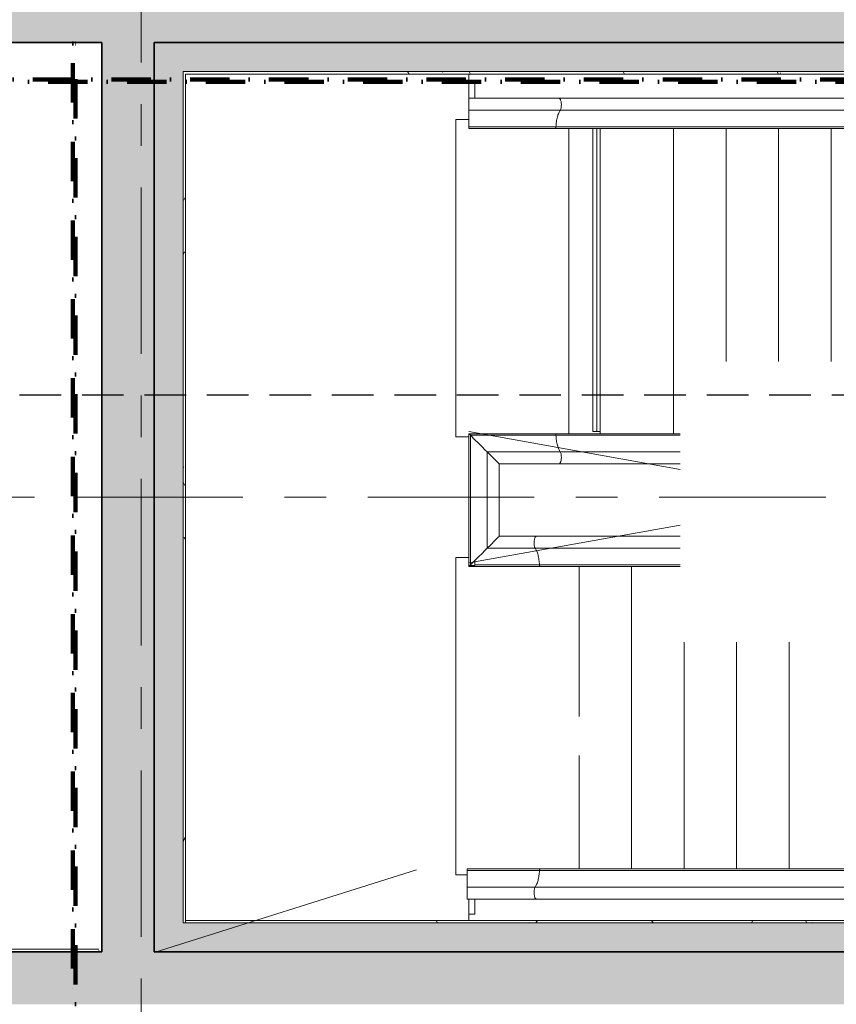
# Model space of a CAD drawing. Extents: x 2820 to 91013, y 1478 to 38178.
# Tile 62 of 182: x 37054 to 40167, y 17395 to 21149. Entities that reach past the tile are written whole.
import ezdxf

# ---------------------------------------------------------------- set-up
doc = ezdxf.new("R2010")
doc.units = 0
doc.header["$LTSCALE"] = 50
for name, pattern in [('HIDDEN2', [4.7625, 3.175, -1.5875]), ('Onderlegger 2e verdieping$0$brandscheiding 2', [6, 0, -1.5, 3, -1.5]), ('Onderlegger 2e verdieping$0$stramien', [22.225, 12.7, -3.175, 3.175, -3.175])]:
    doc.linetypes.add(name, pattern=pattern)
doc.layers.get('0').update_dxf_attribs({"linetype": 'CONTINUOUS'})
doc.layers.add('IWTEKST', color=2, linetype='CONTINUOUS')
for name, color, linetype, lineweight in [('Onderlegger 2e verdieping$0$A-DETL', 8, 'CONTINUOUS', 18), ('Onderlegger 2e verdieping$0$A-DETL-MBND', 8, 'CONTINUOUS', 18), ('Onderlegger 2e verdieping$0$A-EQPM', 8, 'CONTINUOUS', 18), ('Onderlegger 2e verdieping$0$A-FLOR-OTLN', 8, 'CONTINUOUS', 18), ('Onderlegger 2e verdieping$0$A-GENM', 8, 'CONTINUOUS', 18), ('Onderlegger 2e verdieping$0$A-WALL', 8, 'CONTINUOUS', 25), ('Onderlegger 2e verdieping$0$A-WALL-PATT', 8, 'CONTINUOUS', 50), ('Onderlegger 2e verdieping$0$I-WALL', 8, 'CONTINUOUS', 25), ('Onderlegger 2e verdieping$0$S-GRID', 8, 'CONTINUOUS', 18)]:
    doc.layers.add(name, color=color, linetype=linetype, lineweight=lineweight)
pattern_1 = [(0, (0, 0), (406.4, 101.6), [33.528, -271.272, 33.528, -271.272, -1625.6]), (0, (0, 0), (406.4, 101.6), [-609.6, 33.528, -576.072, 33.528, -271.272, -711.2]), (0, (0, 0), (406.4, 101.6), [-1524, 33.528, -169.672, 33.528, -474.472]), (120, (152.4, 50.8), (-291.18818, 301.15272), [33.528, -271.272, 33.528, -271.272, -1625.6]), (120, (152.4, 50.8), (-291.18818, 301.15272), [-609.6, 33.528, -576.072, 33.528, -271.272, -711.2]), (120, (152.4, 50.8), (-291.18818, 301.15272), [-1524, 33.528, -169.672, 33.528, -474.472]), (240, (203.2, 254), (-115.21182, -402.75272), [33.528, -271.272, 33.528, -271.272, -1625.6]), (240, (203.2, 254), (-115.21182, -402.75272), [-609.6, 33.528, -576.072, 33.528, -271.272, -711.2]), (240, (203.2, 254), (-115.21182, -402.75272), [-1524, 33.528, -169.672, 33.528, -474.472])]

# ---------------------------------------------------------------- blocks, each defined once
blk = doc.blocks.new('Onderlegger 2e verdieping$0$34_leuning zijkant betontrap trappenhuis westgevel staandaard links - 24_betontrap trappenhuis 3500 hoog-2949909-Plotview 2e Verdieping - schaal 1 op 100')
at = {"layer": 'Onderlegger 2e verdieping$0$A-EQPM'}
for p, q in [((-601.3, 3), (-879.7, 3)), ((-879.7, 3), (-879.7, -2.8)), ((1398.7, 3), (-601.3, 3)), ((1927.6, 3), (1398.7, 3)), ((1924.7, 0), (1923.4, -1.3)), ((1927.6, -170), (1927.6, 3)), ((-603.9, -2.8), (-879.7, -2.8)), ((-879.7, -2.8), (-879.7, -66.7)), ((1396.1, -2.8), (-603.9, -2.8)), ((1921.8, -2.8), (1396.1, -2.8)), ((1923.3, -1.3), (1921.9, -2.8)), ((1921.9, -2.8), (1923.3, -1.3)), ((1921.9, -170), (1921.9, -2.8)), ((-879.7, -66.7), (-620.7, -66.7)), ((-879.7, -66.7), (-879.7, -111.9)), ((-620.7, -66.7), (1379.3, -66.7)), ((1379.3, -66.7), (1857.9, -66.7)), ((1849.9, -74.8), (1844.9, -79.7)), ((1844.9, -79.7), (1849.9, -74.8)), ((1854.3, -70.4), (1849.9, -74.7)), ((1849.9, -74.7), (1854.3, -70.4)), ((1857.9, -66.7), (1854.3, -70.3)), ((1858, -66.7), (1858, -170)), ((-879.7, -111.9), (-615.1, -111.9)), ((-872.4, -170), (-872.4, -111.8)), ((-850.4, -111.8), (-850.4, -170)), ((-615.1, -111.9), (1384.9, -111.9)), ((1384.9, -111.9), (1812.7, -111.9)), ((1812.8, -111.8), (1812.8, -170)), ((1813, -111.6), (1812.9, -111.7)), ((1824.2, -100.5), (1820, -104.6)), ((1829, -95.7), (1824.2, -100.4)), ((1834.2, -90.4), (1829, -95.6)), ((1839.6, -85), (1834.2, -90.4)), ((1844.9, -79.7), (1839.6, -85)), ((1839.6, -85), (1844.9, -79.7)), ((-872.4, -170), (-850.4, -170)), ((1858, -170), (1812.8, -170)), ((1921.9, -170), (1858, -170)), ((1927.6, -170), (1921.9, -170))]:
    blk.add_line(p, q, dxfattribs=at)
at = {"layer": 'Onderlegger 2e verdieping$0$A-EQPM', "flags": 128}
for points in [[(1923.4, -1.3), (1924.7, 0), (1925.8, 1.2)], [(1927.6, 3), (1927.6, 3), (1927.4, 2.7), (1926.8, 2.1), (1925.9, 1.2), (1924.7, 0.1)], [(1921.8, -2.8), (1906, -18.6), (1891.1, -33.5), (1877.8, -46.8), (1866.6, -58), (1858, -66.7)], [(1877.7, -46.9), (1891.1, -33.6), (1905.9, -18.7), (1921.8, -2.8)], [(1812.8, -111.8), (1813, -111.7), (1814.2, -110.4), (1816.6, -108), (1820, -104.7), (1824.2, -100.5), (1829, -95.7), (1834.2, -90.4), (1839.6, -85)]]:
    blk.add_lwpolyline(points, dxfattribs=at)
at = {"layer": 'Onderlegger 2e verdieping$0$A-EQPM'}
for points in [[(-603.9, -2.8), (-603.9, -2.3), (-603.7, -1.2), (-603.4, 0.3), (-603, 1.5), (-602.4, 2.4), (-601.8, 2.9), (-601.4, 3), (-601.2, 3)], [(1396.1, -2.8), (1396.1, -2.3), (1396.3, -1.2), (1396.6, 0.3), (1397, 1.5), (1397.6, 2.4), (1398.2, 2.9), (1398.6, 3), (1398.8, 3)], [(-620.7, -66.7), (-618.4, -63.7), (-614.2, -56.2), (-609, -41), (-605.4, -22.8), (-604.2, -9.5), (-603.9, -2.8)], [(1379.3, -66.7), (1381.6, -63.7), (1385.9, -56.2), (1391, -41), (1394.6, -22.8), (1395.8, -9.5), (1396.1, -2.8)]]:
    blk.add_open_spline(points, degree=3, dxfattribs=at)
for points in [[(-615.1, -111.9), (-615.3, -111.9), (-616.2, -111.8), (-617.8, -111.1), (-620, -108.6), (-621.8, -104.8), (-623.7, -98.3), (-624.9, -88.2), (-624.1, -77.8), (-622.4, -70.8), (-621.3, -67.9), (-620.7, -66.7)], [(1384.9, -111.9), (1384.7, -111.9), (1383.8, -111.8), (1382.2, -111.1), (1380, -108.6), (1378.2, -104.8), (1376.3, -98.3), (1375.1, -88.2), (1375.9, -77.8), (1377.5, -70.8), (1378.7, -67.9), (1379.3, -66.7)]]:
    blk.add_open_spline(points, degree=3, knots=[0.2745849, 0.2745849, 0.2745849, 0.2745849, 0.2857143, 0.3571429, 0.4285714, 0.5, 0.5714286, 0.7142857, 0.8571429, 0.9285714, 1, 1, 1, 1], dxfattribs=at)
blk = doc.blocks.new('Onderlegger 2e verdieping$0$34_leuning betontrap trappenhuis westgevel standaard rechts - 24_betontrap trappenhuis 3500 hoog-V4-Plotview 2e Verdieping - schaal 1 op 100')
at = {"layer": 'Onderlegger 2e verdieping$0$A-EQPM'}
for p, q in [((1921.9, 2.8), (1921.9, 497.2)), ((1927.7, -3), (1927.7, 503)), ((1839.7, 415), (1834.3, 409.6)), ((1858, 433.3), (1858, 66.7)), ((-757.6, 388.2), (-757.5, 388.1)), ((-757.5, 111.9), (-757.5, 388.1)), ((1812.8, 388.1), (1812.8, 111.9)), ((1813, 388.3), (1812.9, 388.2)), ((1824.1, 399.5), (1820, 395.3)), ((1829, 404.3), (1824.2, 399.5)), ((1834.2, 409.5), (1829, 404.3)), ((-757.7, 111.7), (-757.6, 111.8)), ((-757.6, 111.8), (-757.7, 111.7)), ((-615.1, 111.9), (-757.5, 111.9)), ((-68, 111.9), (-615.1, 111.9)), ((1384.9, 111.9), (1032, 111.9)), ((1812.8, 111.9), (1384.9, 111.9)), ((1812.9, 111.8), (1813, 111.7)), ((1813, 111.7), (1812.9, 111.8)), ((1820, 104.7), (1824.2, 100.5)), ((1824.2, 100.5), (1829, 95.7)), ((1829, 95.7), (1824.2, 100.5)), ((1829, 95.7), (1834.3, 90.4)), ((1834.2, 90.5), (1829, 95.7)), ((1834.3, 90.4), (1839.7, 85)), ((1839.7, 85), (1834.3, 90.4)), ((1845, 79.7), (1839.7, 85)), ((1849.9, 74.8), (1845, 79.7)), ((-620.7, 66.7), (-802.7, 66.7)), ((-68, 66.7), (-620.7, 66.7)), ((1379.3, 66.7), (1032, 66.7)), ((1857.9, 66.7), (1379.3, 66.7)), ((1854.3, 70.4), (1849.9, 74.8)), ((1857.9, 66.8), (1854.3, 70.3)), ((-850.4, 2.8), (-603.9, 2.8)), ((-603.9, 2.8), (-68, 2.8)), ((1032, 2.8), (1396.1, 2.8)), ((1396.1, 2.8), (1921.8, 2.8)), ((1923.4, 1.3), (1921.9, 2.8)), ((-872.3, -3), (-601.3, -3)), ((-601.3, -3), (-68, -3)), ((1032, -3), (1398.7, -3)), ((1398.7, -3), (1927.7, -3))]:
    blk.add_line(p, q, dxfattribs=at)
at = {"layer": 'Onderlegger 2e verdieping$0$A-EQPM', "flags": 128}
for points in [[(1921.9, 497.2), (1906, 481.3), (1891.1, 466.4), (1877.8, 453.1), (1866.6, 441.9), (1858, 433.3)], [(1927.7, 503), (1927.7, 503), (1927.4, 502.7), (1926.8, 502.1), (1925.9, 501.2), (1924.7, 500), (1923.4, 498.7), (1921.9, 497.2)], [(1858, 433.3), (1854.3, 429.6), (1849.9, 425.2), (1845, 420.3), (1839.7, 415)], [(1839.7, 85), (1845, 79.7), (1849.9, 74.8), (1854.3, 70.3), (1858, 66.7)], [(1858, 66.7), (1866.6, 58.1), (1877.8, 46.9), (1891.1, 33.6), (1906, 18.7), (1921.9, 2.8)], [(1921.8, 2.9), (1906, 18.7), (1891.1, 33.6), (1877.8, 46.9), (1866.6, 58.1), (1858, 66.7)], [(1921.9, 2.8), (1923.4, 1.3), (1924.7, 0), (1925.9, -1.2), (1926.8, -2.1), (1927.4, -2.7), (1927.7, -3), (1927.7, -3)], [(1927.4, -2.7), (1926.8, -2.1), (1925.9, -1.2), (1924.7, 0), (1923.4, 1.3)]]:
    blk.add_lwpolyline(points, dxfattribs=at)
at = {"layer": 'Onderlegger 2e verdieping$0$A-EQPM'}
for points in [[(-620.7, 66.7), (-621.3, 67.9), (-622.4, 70.8), (-624.1, 77.8), (-624.9, 88.2), (-623.7, 98.3), (-621.8, 104.8), (-620.1, 108.3), (-618.6, 110.2), (-617.5, 111.1), (-616.7, 111.6), (-615.9, 111.8), (-615.4, 111.9), (-615.1, 111.9)], [(1379.3, 66.7), (1378.7, 67.9), (1377.5, 70.8), (1375.9, 77.8), (1375.1, 88.2), (1376.3, 98.3), (1378.2, 104.8), (1379.9, 108.3), (1381.4, 110.2), (1382.5, 111.1), (1383.3, 111.6), (1384.1, 111.8), (1384.6, 111.9), (1384.9, 111.9)]]:
    blk.add_open_spline(points, degree=3, knots=[0, 0, 0, 0, 0.0714286, 0.1428571, 0.2857143, 0.4285714, 0.5, 0.5714286, 0.625, 0.6517857, 0.6785714, 0.7053571, 0.7254151, 0.7254151, 0.7254151, 0.7254151], dxfattribs=at)
for points in [[(-603.9, 2.8), (-604.2, 9.5), (-605.4, 22.8), (-609, 41), (-614.2, 56.2), (-618.4, 63.7), (-620.7, 66.7)], [(1396.1, 2.8), (1395.8, 9.5), (1394.6, 22.8), (1391, 41), (1385.9, 56.2), (1381.6, 63.7), (1379.3, 66.7)], [(-601.2, -3), (-601.4, -3), (-601.8, -2.9), (-602.4, -2.4), (-603, -1.5), (-603.4, -0.3), (-603.7, 1.2), (-603.9, 2.3), (-603.9, 2.8)], [(1398.8, -3), (1398.6, -3), (1398.2, -2.9), (1397.6, -2.4), (1397, -1.5), (1396.6, -0.3), (1396.3, 1.2), (1396.1, 2.3), (1396.1, 2.8)]]:
    blk.add_open_spline(points, degree=3, dxfattribs=at)
blk = doc.blocks.new('Onderlegger 2e verdieping$0$34_leuning betontrap trappenhuis westgevel standaard links - 24_betontrap trappenhuis 3500 hoog-V5-Plotview 2e Verdieping - schaal 1 op 100')
at = {"layer": 'Onderlegger 2e verdieping$0$A-EQPM'}
for p, q in [((-1072.3, 503), (-1072.3, -3)), ((-1066.6, 497.2), (-1068, 498.7)), ((-1066.6, 497.2), (-1066.6, 2.8)), ((1705.6, 480.9), (1705.6, 500)), ((1724.7, 500), (1705.6, 500)), ((1721.9, 2.8), (1721.9, 497.2)), ((1727.7, -3), (1727.7, 503)), ((-989.6, 420.3), (-994.6, 425.2)), ((-984.4, 415), (-989.6, 420.3)), ((-978.9, 409.6), (-984.3, 415)), ((1658, 433.3), (1658, 66.7)), ((-973.8, 404.4), (-978.9, 409.6)), ((-968.9, 399.5), (-973.7, 404.3)), ((-964.7, 395.3), (-968.9, 399.5)), ((-961.4, 392), (-964.7, 395.3)), ((-959, 389.6), (-961.3, 392)), ((-957.5, 111.9), (-957.5, 388.1)), ((1612.8, 388.1), (1612.8, 111.9)), ((-994.6, 74.8), (-989.6, 79.7)), ((-989.6, 79.7), (-994.6, 74.8)), ((-989.6, 79.7), (-984.4, 85)), ((-984.4, 85), (-989.6, 79.7)), ((-984.3, 85), (-978.9, 90.4)), ((-978.9, 90.4), (-984.3, 85)), ((-973.7, 95.7), (-978.9, 90.4)), ((-978.9, 90.4), (-973.8, 95.6)), ((-973.7, 95.7), (-968.9, 100.5)), ((-969, 100.4), (-973.7, 95.7)), ((-968.9, 100.5), (-964.7, 104.7)), ((-964.7, 104.7), (-968.9, 100.5)), ((-964.7, 104.7), (-961.4, 108)), ((-961.4, 108), (-964.7, 104.7)), ((-961.3, 108), (-959, 110.4)), ((-959, 110.4), (-961.3, 108)), ((-615.1, 111.9), (-957.5, 111.9)), ((-176.7, 111.9), (-615.1, 111.9)), ((1384.9, 111.9), (923.3, 111.9)), ((1612.8, 111.9), (1384.9, 111.9)), ((1614.3, 110.4), (1616.7, 108)), ((1616.7, 108), (1614.3, 110.4)), ((1616.7, 108), (1620, 104.7)), ((1620, 104.7), (1616.7, 108)), ((1620, 104.7), (1624.2, 100.5)), ((1624.2, 100.5), (1620, 104.7)), ((1624.2, 100.5), (1629, 95.7)), ((1629, 95.7), (1624.2, 100.5)), ((1629, 95.7), (1634.3, 90.4)), ((1634.3, 90.4), (1629, 95.7)), ((1634.3, 90.4), (1639.7, 85)), ((1639.7, 85), (1634.3, 90.4)), ((1645, 79.7), (1639.7, 85)), ((1649.9, 74.8), (1645, 79.7)), ((-620.7, 66.7), (-1002.7, 66.7)), ((-176.7, 66.7), (-620.7, 66.7)), ((1379.3, 66.7), (923.3, 66.7)), ((1658, 66.7), (1379.3, 66.7)), ((1654.3, 70.4), (1649.9, 74.8)), ((1658, 66.7), (1654.3, 70.3)), ((-1068, 1.3), (-1066.6, 2.7)), ((-1066.6, 2.7), (-1068, 1.3)), ((-1066.6, 2.8), (-603.9, 2.8)), ((-603.9, 2.8), (-176.7, 2.8)), ((923.3, 2.8), (1396.1, 2.8)), ((1396.1, 2.8), (1721.9, 2.8)), ((1723.4, 1.3), (1721.9, 2.8)), ((-1072.3, -3), (-601.3, -3)), ((-601.3, -3), (-176.7, -3)), ((923.3, -3), (1398.7, -3)), ((1398.7, -3), (1727.7, -3))]:
    blk.add_line(p, q, dxfattribs=at)
at = {"layer": 'Onderlegger 2e verdieping$0$A-EQPM', "flags": 128}
for points in [[(-1035.8, 466.4), (-1050.7, 481.3), (-1066.6, 497.2)], [(1721.9, 497.2), (1706, 481.3), (1691.1, 466.4), (1677.8, 453.1), (1666.6, 441.9), (1658, 433.3)], [(1727.7, 503), (1727.7, 503), (1727.4, 502.7), (1726.8, 502.1), (1725.9, 501.2), (1724.7, 500), (1723.4, 498.7), (1721.9, 497.2)], [(1658, 433.3), (1654.3, 429.6), (1649.9, 425.2), (1645, 420.3), (1639.7, 415), (1634.3, 409.6), (1629, 404.3), (1624.2, 399.5), (1620, 395.3), (1616.7, 392), (1614.3, 389.6), (1613, 388.3), (1612.9, 388.2)], [(-957.6, 388.2), (-957.7, 388.3), (-959, 389.6)], [(-959, 110.4), (-957.7, 111.7), (-957.6, 111.8)], [(-957.6, 111.8), (-957.7, 111.7), (-959, 110.4)], [(1612.9, 111.8), (1613, 111.7), (1614.3, 110.4)], [(1614.3, 110.4), (1613, 111.7), (1612.9, 111.8)], [(1639.7, 85), (1645, 79.7), (1649.9, 74.8), (1654.3, 70.3), (1658, 66.7)], [(1658, 66.7), (1666.6, 58.1), (1677.8, 46.9), (1691.1, 33.6), (1706, 18.7), (1721.9, 2.8)], [(1721.9, 2.8), (1706, 18.7), (1691.1, 33.6), (1677.8, 46.9), (1666.6, 58.1), (1658, 66.7)], [(-1066.6, 2.8), (-1050.7, 18.7), (-1035.8, 33.6)], [(-1035.8, 33.6), (-1050.7, 18.7), (-1066.6, 2.8)], [(1721.9, 2.8), (1723.4, 1.3), (1724.7, 0), (1725.9, -1.2), (1726.8, -2.1), (1727.4, -2.7), (1727.7, -3), (1727.7, -3)], [(1727.4, -2.7), (1726.8, -2.1), (1725.9, -1.2), (1724.7, 0), (1723.4, 1.3)]]:
    blk.add_lwpolyline(points, dxfattribs=at)
at = {"layer": 'Onderlegger 2e verdieping$0$A-EQPM'}
for points in [[(-620.7, 66.7), (-621.3, 67.9), (-622.4, 70.8), (-624.1, 77.8), (-624.9, 88.2), (-623.7, 98.3), (-621.8, 104.8), (-620.1, 108.3), (-618.6, 110.2), (-617.5, 111.1), (-616.7, 111.6), (-615.9, 111.8), (-615.4, 111.9), (-615.1, 111.9)], [(1379.3, 66.7), (1378.7, 67.9), (1377.5, 70.8), (1375.9, 77.8), (1375.1, 88.2), (1376.3, 98.3), (1378.2, 104.8), (1379.9, 108.3), (1381.4, 110.2), (1382.5, 111.1), (1383.3, 111.6), (1384.1, 111.8), (1384.6, 111.9), (1384.9, 111.9)]]:
    blk.add_open_spline(points, degree=3, knots=[0, 0, 0, 0, 0.0714286, 0.1428571, 0.2857143, 0.4285714, 0.5, 0.5714286, 0.625, 0.6517857, 0.6785714, 0.7053571, 0.7254151, 0.7254151, 0.7254151, 0.7254151], dxfattribs=at)
for points in [[(-603.9, 2.8), (-604.2, 9.5), (-605.4, 22.8), (-609, 41), (-614.2, 56.2), (-618.4, 63.7), (-620.7, 66.7)], [(1396.1, 2.8), (1395.8, 9.5), (1394.6, 22.8), (1391, 41), (1385.9, 56.2), (1381.6, 63.7), (1379.3, 66.7)], [(-601.2, -3), (-601.4, -3), (-601.8, -2.9), (-602.4, -2.4), (-603, -1.5), (-603.4, -0.3), (-603.7, 1.2), (-603.9, 2.3), (-603.9, 2.8)], [(1398.8, -3), (1398.6, -3), (1398.2, -2.9), (1397.6, -2.4), (1397, -1.5), (1396.6, -0.3), (1396.3, 1.2), (1396.1, 2.3), (1396.1, 2.8)]]:
    blk.add_open_spline(points, degree=3, dxfattribs=at)
blk = doc.blocks.new('Onderlegger 2e verdieping$0$34_leuning zijkant betontrap trappenhuis westgevel standaard rechts - 24_betontrap trappenhuis 3500 hoog-2963141-Plotview 2e Verdieping - schaal 1 op 100')
at = {"layer": 'Onderlegger 2e verdieping$0$A-EQPM'}
for p, q in [((-601.3, 3), (-1072.5, 3)), ((-1072.4, 2.8), (-1072.4, -170)), ((1398.7, 3), (-601.3, 3)), ((1727.7, 3), (1398.7, 3)), ((1727.7, -2.8), (1727.7, 3)), ((-1069.4, -0.1), (-1068.2, -1.3)), ((-1068.1, -1.4), (-1066.7, -2.8)), ((-1066.7, -2.8), (-1068.1, -1.5)), ((-603.9, -2.8), (-1066.7, -2.8)), ((-1050.7, -18.8), (-1066.6, -2.9)), ((-1066.6, -2.9), (-1066.6, -170)), ((1396.1, -2.8), (-603.9, -2.8)), ((1727.7, -2.8), (1396.1, -2.8)), ((1727.7, -66.7), (1727.7, -2.8)), ((-1002.8, -66.7), (-620.7, -66.7)), ((-1002.7, -170), (-1002.7, -66.8)), ((-1002.7, -66.8), (-999.2, -70.4)), ((-999.1, -70.5), (-994.8, -74.8)), ((-994.6, -74.9), (-989.8, -79.7)), ((-620.7, -66.7), (1379.3, -66.7)), ((1379.3, -66.7), (1727.7, -66.7)), ((1727.7, -111.9), (1727.7, -66.7)), ((-984.5, -85), (-989.7, -79.9)), ((-989.7, -79.9), (-984.5, -85)), ((-984.4, -85.2), (-979.1, -90.4)), ((-979, -90.6), (-973.9, -95.7)), ((-957.6, -111.9), (-615.1, -111.9)), ((-957.5, -170), (-957.5, -112)), ((-615.1, -111.9), (1384.9, -111.9)), ((1384.9, -111.9), (1727.7, -111.9)), ((1705.6, -170), (1705.6, -111.9)), ((1727.6, -111.9), (1727.6, -170)), ((-1066.6, -170), (-1072.4, -170)), ((-1002.7, -170), (-1066.6, -170)), ((-957.5, -170), (-1002.7, -170)), ((1705.6, -170), (1727.6, -170))]:
    blk.add_line(p, q, dxfattribs=at)
at = {"layer": 'Onderlegger 2e verdieping$0$A-EQPM', "flags": 128}
for points in [[(-1072.5, 3), (-1072.5, 2.9), (-1072.2, 2.7), (-1071.6, 2.1), (-1070.7, 1.2), (-1069.5, 0)], [(-1066.6, -2.9), (-1050.8, -18.7), (-1035.9, -33.6), (-1022.6, -46.9), (-1011.4, -58.1), (-1002.8, -66.7)], [(-957.6, -111.9), (-957.7, -111.8), (-959, -110.5), (-961.4, -108.1), (-964.7, -104.8), (-968.9, -100.6), (-973.7, -95.8), (-979, -90.6), (-984.4, -85.2)]]:
    blk.add_lwpolyline(points, dxfattribs=at)
at = {"layer": 'Onderlegger 2e verdieping$0$A-EQPM'}
for points in [[(-603.9, -2.8), (-603.9, -2.3), (-603.7, -1.2), (-603.4, 0.3), (-603, 1.5), (-602.4, 2.4), (-601.8, 2.9), (-601.4, 3), (-601.2, 3)], [(1396.1, -2.8), (1396.1, -2.3), (1396.3, -1.2), (1396.6, 0.3), (1397, 1.5), (1397.6, 2.4), (1398.2, 2.9), (1398.6, 3), (1398.8, 3)], [(-620.7, -66.7), (-618.4, -63.7), (-614.2, -56.2), (-609, -41), (-605.4, -22.8), (-604.2, -9.5), (-603.9, -2.8)], [(1379.3, -66.7), (1381.6, -63.7), (1385.9, -56.2), (1391, -41), (1394.6, -22.8), (1395.8, -9.5), (1396.1, -2.8)]]:
    blk.add_open_spline(points, degree=3, dxfattribs=at)
for points in [[(-615.1, -111.9), (-615.3, -111.9), (-616.2, -111.8), (-617.8, -111.1), (-620, -108.6), (-621.8, -104.8), (-623.7, -98.3), (-624.9, -88.2), (-624.1, -77.8), (-622.4, -70.8), (-621.3, -67.9), (-620.7, -66.7)], [(1384.9, -111.9), (1384.7, -111.9), (1383.8, -111.8), (1382.2, -111.1), (1380, -108.6), (1378.2, -104.8), (1376.3, -98.3), (1375.1, -88.2), (1375.9, -77.8), (1377.5, -70.8), (1378.7, -67.9), (1379.3, -66.7)]]:
    blk.add_open_spline(points, degree=3, knots=[0.2745849, 0.2745849, 0.2745849, 0.2745849, 0.2857143, 0.3571429, 0.4285714, 0.5, 0.5714286, 0.7142857, 0.8571429, 0.9285714, 1, 1, 1, 1], dxfattribs=at)
blk = doc.blocks.new('Onderlegger 2e verdieping$0$41_betontrap natuursteen afwerking - 24_betontrap trappenhuis 3500 hoog-V19-Plotview 2e Verdieping - schaal 1 op 100')
at = {"layer": 'Onderlegger 2e verdieping$0$A-DETL-MBND'}
blk.add_line((-307.6, 22.8), (-307.6, 887.4), dxfattribs=at)
blk = doc.blocks.new('Onderlegger 2e verdieping$0$41_betontrap natuursteen afwerking - 24_betontrap trappenhuis 3500 hoog-V20-Plotview 2e Verdieping - schaal 1 op 100')
at = {"layer": 'Onderlegger 2e verdieping$0$A-DETL-MBND'}
blk.add_line((-307.6, 22.8), (-307.6, 1176.3), dxfattribs=at)
blk = doc.blocks.new('Onderlegger 2e verdieping$0$41_betontrap natuursteen afwerking - 24_betontrap trappenhuis 3500 hoog-V21-Plotview 2e Verdieping - schaal 1 op 100')
at = {"layer": 'Onderlegger 2e verdieping$0$A-DETL-MBND'}
for p, q in [((-307.6, 604.6), (-307.6, 1176.3)), ((-307.6, 22.8), (-307.6, 455.4))]:
    blk.add_line(p, q, dxfattribs=at)
blk = doc.blocks.new('Onderlegger 2e verdieping$0$41_betontrap natuursteen afwerking tussenbordes naar beneden - 24_betontrap trappenhuis 3500 hoog-2916863-Plotview 2e Verdieping - schaal 1 op 100')
at = {"layer": 'Onderlegger 2e verdieping$0$A-DETL-MBND'}
for p, q in [((-577.6, 1210), (-527.7, 1210)), ((-577.6, 1210), (-577.6, 0)), ((-535, 0), (-577.6, 0))]:
    blk.add_line(p, q, dxfattribs=at)
blk = doc.blocks.new('Onderlegger 2e verdieping$0$41_betontrap natuursteen afwerking - 24_betontrap trappenhuis 3500 hoog-V24-Plotview 2e Verdieping - schaal 1 op 100')
at = {"layer": 'Onderlegger 2e verdieping$0$A-EQPM'}
blk.add_line((-307.6, 34.3), (-307.6, 923.1), dxfattribs=at)
blk = doc.blocks.new('Onderlegger 2e verdieping$0$41_betontrap natuursteen afwerking - 24_betontrap trappenhuis 3500 hoog-V25-Plotview 2e Verdieping - schaal 1 op 100')
at = {"layer": 'Onderlegger 2e verdieping$0$A-EQPM'}
blk.add_line((-307.6, 34), (-307.6, 923.1), dxfattribs=at)
blk = doc.blocks.new('Onderlegger 2e verdieping$0$41_betontrap natuursteen afwerking - 24_betontrap trappenhuis 3500 hoog-V26-Plotview 2e Verdieping - schaal 1 op 100')
at = {"layer": 'Onderlegger 2e verdieping$0$A-EQPM'}
blk.add_line((-307.6, 34.1), (-307.6, 923.1), dxfattribs=at)
blk = doc.blocks.new('Onderlegger 2e verdieping$0$41_betontrap natuursteen afwerking - 24_betontrap trappenhuis 3500 hoog-V27-Plotview 2e Verdieping - schaal 1 op 100')
at = {"layer": 'Onderlegger 2e verdieping$0$A-EQPM'}
for p, q in [((-307.6, 34.1), (-307.6, 1198.7)), ((-27.6, 1198.6), (-27.6, 34.2)), ((-27.6, 1190), (-14.3, 1190)), ((-27.6, 1190), (-27.6, 34.2)), ((-14.3, 1190), (0, 1190)), ((-14.3, 1190), (-14.3, 34.2)), ((0, 1190), (0, 34.2))]:
    blk.add_line(p, q, dxfattribs=at)
blk = doc.blocks.new('Onderlegger 2e verdieping$0$41_betontrap natuursteen afwerking bordes boven - 24_betontrap trappenhuis 3500 hoog-V28-Plotview 2e Verdieping - schaal 1 op 100')
at = {"layer": 'Onderlegger 2e verdieping$0$A-DETL-MBND'}
for p, q in [((350, 1210), (400, 1210)), ((400, 1210), (400, 0)), ((-30, 34.2), (-30, 1198.6)), ((400, 0), (350, 0))]:
    blk.add_line(p, q, dxfattribs=at)
blk = doc.blocks.new('Onderlegger 2e verdieping')
at = {"layer": 'Onderlegger 2e verdieping$0$A-WALL-PATT', "lineweight": 25}
h = blk.add_hatch(color=256, dxfattribs=at)
h.paths.add_polyline_path([(41423, 21061.2), (41830.6, 21061.2), (41830.6, 21261.2), (33296.6, 21261.2), (33296.6, 21061.2), (41117.2, 21061.2)], flags=0)
h.paths.add_polyline_path([(43516.6, 21061.2), (43516.6, 21261.2), (42766.6, 21261.2), (42766.6, 21061.2), (43257.7, 21061.2)], flags=0)
for points in [[(37366.6, 17595.2), (37566.6, 17595.2), (37566.6, 21061.2), (37366.6, 21061.2), (37366.6, 17854.7)], [(37566.6, 17595.2), (37676.6, 17595.2), (37676.6, 21061.2), (37566.6, 21061.2), (37566.6, 17854.7)], [(42551.2, 17595.2), (42916.6, 17595.2), (42916.6, 17705.2), (42778.6, 17705.2), (42778.6, 17674.6), (42864.4, 17674.6), (42864.4, 17653.7), (42755.6, 17653.7), (42755.6, 17705.2), (42697.6, 17705.2), (42736.8, 17653.7), (42707.5, 17653.7), (42670.3, 17705.2), (42613.4, 17705.2), (42613.4, 17653.7), (42590.3, 17653.7), (42590.3, 17705.2), (42551.2, 17705.2), (42551.2, 17654.9), (42191.2, 17654.9), (42191.2, 17705.2), (37676.6, 17705.2), (37676.6, 17595.2), (42191.2, 17595.2)]]:
    blk.add_hatch(color=256, dxfattribs=at).paths.add_polyline_path(points, flags=0)
h = blk.add_hatch(color=256, dxfattribs=at)
h.paths.add_polyline_path([(42966.6, 20951.2), (42966.6, 21061.2), (42764.6, 21061.2), (42764.6, 20951.2)], flags=0)
h.paths.add_polyline_path([(41117.2, 20951.2), (41830.6, 20951.2), (41830.6, 21061.2), (37676.6, 21061.2), (37676.6, 20951.2), (40811.5, 20951.2)], flags=0)
at = {"layer": 'Onderlegger 2e verdieping$0$A-WALL-PATT', "lineweight": 18}
h = blk.add_hatch(dxfattribs=at)
h.set_pattern_fill('FP_60', color=256, style=0, pattern_type=2)
h.set_pattern_definition(pattern_1)
h.paths.add_polyline_path([(41423, 20941.2), (41830.6, 20941.2), (41830.6, 20951.2), (37676.6, 20951.2), (37676.6, 20941.2), (41117.2, 20941.2)], flags=0)
h = blk.add_hatch(dxfattribs=at)
h.set_pattern_fill('FP_60', color=256, style=0, pattern_type=2)
h.set_pattern_definition(pattern_1)
h.paths.add_polyline_path([(37676.6, 17705.2), (37686.6, 17705.2), (37686.6, 20941.2), (37676.6, 20941.2), (37676.6, 17854.7)], flags=0)
h = blk.add_hatch(dxfattribs=at)
h.set_pattern_fill('FP_60', color=256, style=0, pattern_type=2)
h.set_pattern_definition(pattern_1)
h.paths.add_polyline_path([(41591.6, 17705.2), (41591.6, 17715.2), (37686.6, 17715.2), (37686.6, 17705.2), (41423, 17705.2)], flags=0)
h = blk.add_hatch(dxfattribs=at)
h.set_pattern_fill('FP_60', color=256, style=0, pattern_type=2)
h.set_pattern_definition(pattern_1)
h.paths.add_polyline_path([(37142.1, 17595.2), (37356.2, 17595.2), (37356.2, 17605.2), (32126.6, 17605.2), (32126.6, 17595.2), (36530.5, 17595.2)], flags=0)
at = {"layer": 'Onderlegger 2e verdieping$0$A-WALL-PATT', "lineweight": 25}
h = blk.add_hatch(color=256, dxfattribs=at)
h.paths.add_polyline_path([(43716.6, 17395.2), (43716.6, 17595.2), (35746.3, 17595.2), (35746.3, 17395.2), (43257.7, 17395.2)], flags=0)
h.paths.add_polyline_path([(33472.6, 17395.2), (34614.9, 17395.2), (34614.9, 17595.2), (33128.8, 17595.2), (33128.8, 17395.2), (33166.9, 17395.2)], flags=0)
h.paths.add_polyline_path([(32116.6, 17395.2), (32504.3, 17395.2), (32504.3, 17595.2), (32116.6, 17595.2)], flags=0)
at = {"layer": 'Onderlegger 2e verdieping$0$A-DETL', "lineweight": 13}
for p, q in [((38766.2, 19578.2), (39571, 19434.5)), ((39571, 19221.9), (38766.2, 19078.2)), ((38566.2, 17908.2), (37566.2, 17593.2))]:
    blk.add_line(p, q, dxfattribs=at)
at = {"layer": 'Onderlegger 2e verdieping$0$A-DETL-MBND'}
for p, q in [((38766.5, 20921.2), (38766.5, 20941.2)), ((38766.5, 20849.2), (38766.5, 20911.2)), ((38716.6, 19558.8), (38716.6, 20768.2)), ((38716.6, 20768.2), (38766.5, 20768.2)), ((38766.6, 19558.8), (38716.6, 19558.8)), ((38716.6, 17888.2), (38716.6, 19098.2)), ((38716.6, 19098.2), (38766.6, 19098.2)), ((38759.2, 17888.2), (38716.6, 17888.2)), ((38766.5, 17715.2), (38766.5, 17738.2))]:
    blk.add_line(p, q, dxfattribs=at)
at = {"layer": 'Onderlegger 2e verdieping$0$A-FLOR-OTLN'}
for p, q in [((37366.2, 20921.2), (37366.2, 21061.2)), ((37366.2, 17595.2), (37366.2, 20911.2))]:
    blk.add_line(p, q, dxfattribs=at)
at = {"layer": 'Onderlegger 2e verdieping$0$A-GENM', "linetype": 'Onderlegger 2e verdieping$0$brandscheiding 2', "lineweight": 100}
for p, q in [((37266.2, 21058.2), (37256.2, 21058.2)), ((37256.2, 21058.2), (37256.2, 17395.2)), ((37266.2, 17395.2), (37266.2, 21058.2)), ((41830.6, 20921.2), (32886.6, 20921.2)), ((32886.6, 20911.2), (41830.6, 20911.2)), ((37256.2, 17395.2), (37266.2, 17395.2))]:
    blk.add_line(p, q, dxfattribs=at)
at = {"layer": 'Onderlegger 2e verdieping$0$A-WALL', "lineweight": 35}
for p, q in [((33296.6, 21061.2), (37366.6, 21061.2)), ((37366.6, 21061.2), (37366.6, 17595.2)), ((37566.6, 21061.2), (41830.6, 21061.2)), ((37566.6, 17595.2), (37566.6, 21061.2)), ((37366.6, 17595.2), (35746.3, 17595.2)), ((43716.6, 17595.2), (37566.6, 17595.2))]:
    blk.add_line(p, q, dxfattribs=at)
at = {"layer": 'Onderlegger 2e verdieping$0$I-WALL', "lineweight": 18}
for p, q in [((37676.6, 21061.2), (37566.6, 21061.2)), ((37566.6, 21061.2), (37566.6, 17595.2)), ((41830.6, 21061.2), (37676.6, 21061.2)), ((41830.6, 20951.2), (37676.6, 20951.2)), ((37676.6, 20951.2), (41830.6, 20951.2)), ((37676.6, 17705.2), (37676.6, 20951.2)), ((37686.6, 20941.2), (41830.6, 20941.2)), ((37686.6, 17705.2), (37686.6, 20941.2)), ((42191.2, 17705.2), (37676.6, 17705.2)), ((41591.6, 17715.2), (37686.6, 17715.2)), ((37356.2, 17605.2), (32126.6, 17605.2)), ((32116.6, 17595.2), (37356.2, 17595.2)), ((37356.2, 17595.2), (37356.2, 17600.2)), ((37566.6, 17595.2), (42916.6, 17595.2))]:
    blk.add_line(p, q, dxfattribs=at)
at = {"layer": 'Onderlegger 2e verdieping$0$S-GRID', "linetype": 'Onderlegger 2e verdieping$0$stramien'}
for p, q in [((37516.6, 37178.2), (37516.6, 1478.2)), ((2820.4, 19328.2), (55386.6, 19328.2))]:
    blk.add_line(p, q, dxfattribs=at)
at = {"layer": 'Onderlegger 2e verdieping$0$A-EQPM', "rotation": 180}
for name, p in [('Onderlegger 2e verdieping$0$34_leuning zijkant betontrap trappenhuis westgevel standaard rechts - 24_betontrap trappenhuis 3500 hoog-2963141-Plotview 2e Verdieping - schaal 1 op 100', (40494.2, 20737.4)), ('Onderlegger 2e verdieping$0$41_betontrap natuursteen afwerking bordes boven - 24_betontrap trappenhuis 3500 hoog-V28-Plotview 2e Verdieping - schaal 1 op 100', (39116.6, 20768.8)), ('Onderlegger 2e verdieping$0$41_betontrap natuursteen afwerking - 24_betontrap trappenhuis 3500 hoog-V27-Plotview 2e Verdieping - schaal 1 op 100', (39239, 20768.8)), ('Onderlegger 2e verdieping$0$41_betontrap natuursteen afwerking - 24_betontrap trappenhuis 3500 hoog-V26-Plotview 2e Verdieping - schaal 1 op 100', (39439, 20768.8)), ('Onderlegger 2e verdieping$0$41_betontrap natuursteen afwerking - 24_betontrap trappenhuis 3500 hoog-V25-Plotview 2e Verdieping - schaal 1 op 100', (39639, 20768.8)), ('Onderlegger 2e verdieping$0$41_betontrap natuursteen afwerking - 24_betontrap trappenhuis 3500 hoog-V24-Plotview 2e Verdieping - schaal 1 op 100', (39839, 20768.8)), ('Onderlegger 2e verdieping$0$34_leuning betontrap trappenhuis westgevel standaard links - 24_betontrap trappenhuis 3500 hoog-V5-Plotview 2e Verdieping - schaal 1 op 100', (40494.2, 19567.4))]:
    blk.add_blockref(name, p, dxfattribs=at)
at = {"layer": 'Onderlegger 2e verdieping$0$A-EQPM'}
for name, p in [('Onderlegger 2e verdieping$0$34_leuning betontrap trappenhuis westgevel standaard rechts - 24_betontrap trappenhuis 3500 hoog-V4-Plotview 2e Verdieping - schaal 1 op 100', (39639, 19067.4)), ('Onderlegger 2e verdieping$0$41_betontrap natuursteen afwerking tussenbordes naar beneden - 24_betontrap trappenhuis 3500 hoog-2916863-Plotview 2e Verdieping - schaal 1 op 100', (39294.2, 17888.2)), ('Onderlegger 2e verdieping$0$41_betontrap natuursteen afwerking - 24_betontrap trappenhuis 3500 hoog-V21-Plotview 2e Verdieping - schaal 1 op 100', (39494.2, 17888.2)), ('Onderlegger 2e verdieping$0$41_betontrap natuursteen afwerking - 24_betontrap trappenhuis 3500 hoog-V20-Plotview 2e Verdieping - schaal 1 op 100', (39694.2, 17888.2)), ('Onderlegger 2e verdieping$0$41_betontrap natuursteen afwerking - 24_betontrap trappenhuis 3500 hoog-V19-Plotview 2e Verdieping - schaal 1 op 100', (39894.2, 17888.2)), ('Onderlegger 2e verdieping$0$41_betontrap natuursteen afwerking - 24_betontrap trappenhuis 3500 hoog-V19-Plotview 2e Verdieping - schaal 1 op 100', (40094.2, 17888.2)), ('Onderlegger 2e verdieping$0$41_betontrap natuursteen afwerking - 24_betontrap trappenhuis 3500 hoog-V19-Plotview 2e Verdieping - schaal 1 op 100', (40294.2, 17888.2)), ('Onderlegger 2e verdieping$0$34_leuning zijkant betontrap trappenhuis westgevel staandaard links - 24_betontrap trappenhuis 3500 hoog-2949909-Plotview 2e Verdieping - schaal 1 op 100', (39638.9, 17908.2))]:
    blk.add_blockref(name, p, dxfattribs=at)

msp = doc.modelspace()

# ---------------------------------------------------------------- linework, layer by layer
at = {"layer": 'IWTEKST', "linetype": 'HIDDEN2'}
msp.add_line((4906.6, 19718.2), (91012.9, 19718.2), dxfattribs=at)

# ---------------------------------------------------------------- block references
msp.add_blockref('Onderlegger 2e verdieping', (0, 0))

doc.saveas('drawing.dxf')
